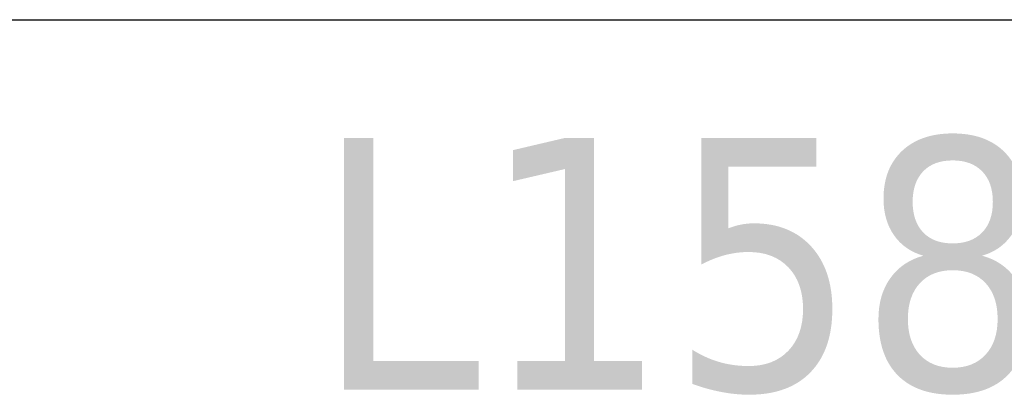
# Model space of a CAD drawing. Header units: metres. Extents: x 391.1 to 427.5, y 12.7 to 28.4.
# Tile 107 of 151: x 407.742 to 408.329, y 27.426 to 27.649. Entities that reach past the tile are written whole.
import ezdxf

# ---------------------------------------------------------------- set-up
doc = ezdxf.new("R2010")
doc.units = ezdxf.units.M
for name, color, linetype, lineweight in [('A-WALL-____-MCUT', 7, 'Continuous', 25), ('A-WALL-____-OTLN', 7, 'Continuous', 25), ('E-LITE-EQPM-IDEN', 7, 'Continuous', 30)]:
    doc.layers.add(name, color=color, linetype=linetype, lineweight=lineweight)
doc.styles.add('Tahoma_4', font='tahoma.ttf', dxfattribs={"height": 0.15})

# ---------------------------------------------------------------- blocks, each defined once
blk = doc.blocks.new('Family - Envans P1-154711-04_ENLLUMENAT_P1')
at = {"layer": 'A-WALL-____-MCUT', "color": 253, "true_color": 0xaaaaaa}
blk.add_line((0, 0), (2.89035, 0), dxfattribs=at)
at = {"layer": 'A-WALL-____-OTLN', "color": 253, "true_color": 0xaaaaaa}
blk.add_line((0, 0), (2.89035, 0), dxfattribs=at)
at = {"layer": 'A-WALL-____-OTLN', "color": 253, "lineweight": 18, "true_color": 0xaaaaaa}
blk.add_line((0, 0), (2.89035, 0), dxfattribs=at)
blk = doc.blocks.new('LONDR55-XX_ZZ-ARQ-CAA-M3D-Londres55_ifc-1-04_ENLLUMENAT_P1')
at = {"layer": 'A-WALL-____-OTLN', "color": 253, "lineweight": 18, "true_color": 0xaaaaaa}
blk.add_blockref('Family - Envans P1-154711-04_ENLLUMENAT_P1', (405.99712, 27.64946), dxfattribs=at)

msp = doc.modelspace()

# ---------------------------------------------------------------- block references
at = {"lineweight": 5}
msp.add_blockref('LONDR55-XX_ZZ-ARQ-CAA-M3D-Londres55_ifc-1-04_ENLLUMENAT_P1', (0, 0), dxfattribs=at)

# ---------------------------------------------------------------- texts
at = {"layer": 'E-LITE-EQPM-IDEN', "insert": (407.91837, 27.57902), "char_height": 0.15, "width": 0.7215187, "attachment_point": 1, "style": 'Tahoma_4'}
msp.add_mtext('L158.3', dxfattribs=at)

doc.saveas('drawing.dxf')
